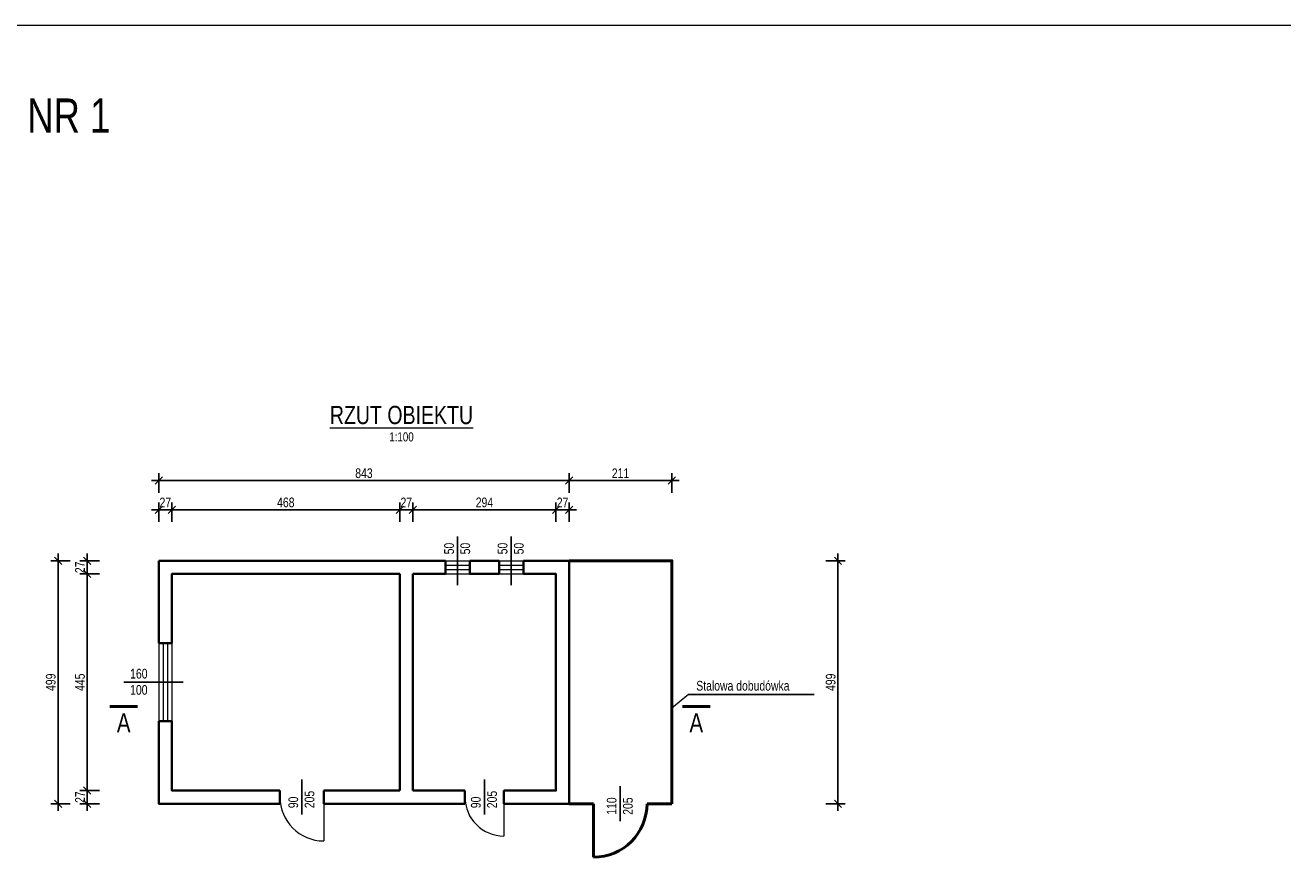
# Model space of a CAD drawing. Header units: centimetres. Extents: x 502252 to 521735, y 143877 to 163494.
# Tile 8 of 10: x 503622 to 506206, y 161757 to 163494. Entities that reach past the tile are written whole.
import ezdxf
from ezdxf.enums import TextEntityAlignment as Align

# ---------------------------------------------------------------- set-up
doc = ezdxf.new("R2010")
doc.units = ezdxf.units.CM
doc.header["$LTSCALE"] = 100
for name, color, linetype, lineweight in [('0.50', 3, 'Continuous', 50), ('00RamTab-T', 2, 'Continuous', 35), ('1_Ściany przekrój', 2, 'Continuous', 35), ('2_Stolarka', 6, 'Continuous', 18), ('3_Opisy', 4, 'Continuous', 15), ('4_Wymiary', 1, 'Continuous', 13)]:
    doc.layers.add(name, color=color, linetype=linetype, lineweight=lineweight)
doc.styles.add('CDMSTYLE', font='CDMSIMPL', dxfattribs={"width": 0.8, "bigfont": 'CDMBIGPL'})
doc.dimstyles.new('CDM-CM100CM', dxfattribs={"dimscale": 10, "dimtxt": 2, "dimasz": 1.5, "dimexe": 1.5, "dimexo": 0, "dimgap": 0.5, "dimtad": 1, "dimdec": 0, "dimrnd": 0.1, "dimzin": 9, "dimtxsty": 'CDMSTYLE', "dimblk": 'OBLIQUE', "dimcen": 2.5, "dimdle": 1.5, "dimclrd": 9, "dimclre": 9, "dimadec": 1, "dimazin": 2, "dimtfac": 1, "dimtdec": 0, "dimtix": 1, "dimtmove": 1, "dimatfit": 3, "dimldrblk": 'DOT', "dimfxlon": 1, "dimtvp": 1, "dimtolj": 1, "dimtzin": 0, "dimlwd": 25, "dimlwe": 25, "dimarcsym": 0})

# ---------------------------------------------------------------- blocks, each defined once
blk = doc.blocks.new('_OBLIQUE')
at = {"color": 0, "linetype": 'ByBlock'}
blk.add_line((-0.5, -0.5), (0.5, 0.5), dxfattribs=at)
blk = doc.blocks.new('*D6643')
at = {"layer": '4_Wymiary', "color": 9, "lineweight": 25}
for p, q in [((503896.6, 162473.6), (503896.6, 162513.6)), ((503923.6, 162473.6), (503923.6, 162513.6)), ((503881.6, 162498.6), (503938.6, 162498.6)), ((503896.6, 162498.6), (503881.6, 162498.6)), ((503923.6, 162498.6), (503938.6, 162498.6))]:
    blk.add_line(p, q, dxfattribs=at)
at = {"layer": 'Defpoints', "color": 0}
for p in [(503923.6, 162498.6), (503896.6, 162309), (503923.6, 162309)]:
    blk.add_point(p, dxfattribs=at)
at = {"layer": '4_Wymiary', "color": 9, "linetype": 'ByBlock', "lineweight": 25, "xscale": 15, "yscale": 15, "zscale": 15}
blk.add_blockref('_OBLIQUE', (503896.6, 162498.6), dxfattribs=at)
at = {"layer": '4_Wymiary', "color": 9, "linetype": 'ByBlock', "lineweight": 25, "xscale": 15, "yscale": 15, "zscale": 15, "rotation": 180}
blk.add_blockref('_OBLIQUE', (503923.6, 162498.6), dxfattribs=at)
at = {"layer": '4_Wymiary', "color": 0, "insert": (503910.1, 162513.6), "char_height": 20, "attachment_point": 5, "style": 'CDMSTYLE'}
blk.add_mtext('\\A1;27', dxfattribs=at)
blk = doc.blocks.new('_DOT')
at = {"color": 0, "linetype": 'ByBlock'}
blk.add_line((-0.5, 0), (-1, 0), dxfattribs=at)
at = {"color": 0, "linetype": 'ByBlock', "const_width": 0.5}
blk.add_lwpolyline([(-0.25, 0, 1), (0.25, 0, 1)], format="xyb", close=True, dxfattribs=at)
blk = doc.blocks.new('*D6644')
at = {"layer": '4_Wymiary', "color": 9, "lineweight": 25}
for p, q in [((503923.6, 162473.6), (503923.6, 162513.6)), ((504391.6, 162473.6), (504391.6, 162513.6)), ((503908.6, 162498.6), (504406.6, 162498.6))]:
    blk.add_line(p, q, dxfattribs=at)
at = {"layer": 'Defpoints', "color": 0}
for p in [(504391.6, 162498.6), (504391.6, 162366.8), (503923.6, 162309)]:
    blk.add_point(p, dxfattribs=at)
at = {"layer": '4_Wymiary', "color": 9, "linetype": 'ByBlock', "lineweight": 25, "xscale": 15, "yscale": 15, "zscale": 15, "rotation": 180}
blk.add_blockref('_OBLIQUE', (503923.6, 162498.6), dxfattribs=at)
at = {"layer": '4_Wymiary', "color": 9, "linetype": 'ByBlock', "lineweight": 25, "xscale": 15, "yscale": 15, "zscale": 15}
blk.add_blockref('_OBLIQUE', (504391.6, 162498.6), dxfattribs=at)
at = {"layer": '4_Wymiary', "color": 0, "insert": (504157.6, 162513.6), "char_height": 20, "attachment_point": 5, "style": 'CDMSTYLE'}
blk.add_mtext('\\A1;468', dxfattribs=at)
blk = doc.blocks.new('*D6645')
at = {"layer": '4_Wymiary', "color": 9, "lineweight": 25}
for p, q in [((504391.6, 162473.6), (504391.6, 162513.6)), ((504418.6, 162473.6), (504418.6, 162513.6)), ((504376.6, 162498.6), (504433.6, 162498.6)), ((504391.6, 162498.6), (504376.6, 162498.6)), ((504418.6, 162498.6), (504433.6, 162498.6))]:
    blk.add_line(p, q, dxfattribs=at)
at = {"layer": 'Defpoints', "color": 0}
for p in [(504418.6, 162498.6), (504391.6, 162366.8), (504418.6, 162366.8)]:
    blk.add_point(p, dxfattribs=at)
at = {"layer": '4_Wymiary', "color": 9, "linetype": 'ByBlock', "lineweight": 25, "xscale": 15, "yscale": 15, "zscale": 15}
blk.add_blockref('_OBLIQUE', (504391.6, 162498.6), dxfattribs=at)
at = {"layer": '4_Wymiary', "color": 9, "linetype": 'ByBlock', "lineweight": 25, "xscale": 15, "yscale": 15, "zscale": 15, "rotation": 180}
blk.add_blockref('_OBLIQUE', (504418.6, 162498.6), dxfattribs=at)
at = {"layer": '4_Wymiary', "color": 0, "insert": (504405.1, 162513.6), "char_height": 20, "attachment_point": 5, "style": 'CDMSTYLE'}
blk.add_mtext('\\A1;27', dxfattribs=at)
blk = doc.blocks.new('*D6646')
at = {"layer": '4_Wymiary', "color": 9, "lineweight": 25}
for p, q in [((504418.6, 162473.6), (504418.6, 162513.6)), ((504712.6, 162473.6), (504712.6, 162513.6)), ((504403.6, 162498.6), (504727.6, 162498.6))]:
    blk.add_line(p, q, dxfattribs=at)
at = {"layer": 'Defpoints', "color": 0}
for p in [(504712.6, 162498.6), (504418.6, 162366.8), (504712.6, 162366.8)]:
    blk.add_point(p, dxfattribs=at)
at = {"layer": '4_Wymiary', "color": 9, "linetype": 'ByBlock', "lineweight": 25, "xscale": 15, "yscale": 15, "zscale": 15, "rotation": 180}
blk.add_blockref('_OBLIQUE', (504418.6, 162498.6), dxfattribs=at)
at = {"layer": '4_Wymiary', "color": 9, "linetype": 'ByBlock', "lineweight": 25, "xscale": 15, "yscale": 15, "zscale": 15}
blk.add_blockref('_OBLIQUE', (504712.6, 162498.6), dxfattribs=at)
at = {"layer": '4_Wymiary', "color": 0, "insert": (504565.6, 162513.6), "char_height": 20, "attachment_point": 5, "style": 'CDMSTYLE'}
blk.add_mtext('\\A1;294', dxfattribs=at)
blk = doc.blocks.new('*D6647')
at = {"layer": '4_Wymiary', "color": 9, "lineweight": 25}
for p, q in [((504712.6, 162473.6), (504712.6, 162513.6)), ((504739.6, 162473.6), (504739.6, 162513.6)), ((504697.6, 162498.6), (504754.6, 162498.6)), ((504712.6, 162498.6), (504697.6, 162498.6)), ((504739.6, 162498.6), (504754.6, 162498.6))]:
    blk.add_line(p, q, dxfattribs=at)
at = {"layer": 'Defpoints', "color": 0}
for p in [(504739.6, 162498.6), (504712.6, 162366.8), (504739.6, 162366.8)]:
    blk.add_point(p, dxfattribs=at)
at = {"layer": '4_Wymiary', "color": 9, "linetype": 'ByBlock', "lineweight": 25, "xscale": 15, "yscale": 15, "zscale": 15}
blk.add_blockref('_OBLIQUE', (504712.6, 162498.6), dxfattribs=at)
at = {"layer": '4_Wymiary', "color": 9, "linetype": 'ByBlock', "lineweight": 25, "xscale": 15, "yscale": 15, "zscale": 15, "rotation": 180}
blk.add_blockref('_OBLIQUE', (504739.6, 162498.6), dxfattribs=at)
at = {"layer": '4_Wymiary', "color": 0, "insert": (504726.1, 162513.6), "char_height": 20, "attachment_point": 5, "style": 'CDMSTYLE'}
blk.add_mtext('\\A1;27', dxfattribs=at)
blk = doc.blocks.new('*D6648')
at = {"layer": '4_Wymiary', "color": 9, "lineweight": 25}
for p, q in [((504739.6, 162533.6), (504739.6, 162573.6)), ((504950.6, 162533.6), (504950.6, 162573.6)), ((504724.6, 162558.6), (504965.6, 162558.6))]:
    blk.add_line(p, q, dxfattribs=at)
at = {"layer": 'Defpoints', "color": 0}
for p in [(504950.6, 162558.6), (504739.6, 162366.8), (504950.6, 162366.8)]:
    blk.add_point(p, dxfattribs=at)
at = {"layer": '4_Wymiary', "color": 9, "linetype": 'ByBlock', "lineweight": 25, "xscale": 15, "yscale": 15, "zscale": 15, "rotation": 180}
blk.add_blockref('_OBLIQUE', (504739.6, 162558.6), dxfattribs=at)
at = {"layer": '4_Wymiary', "color": 9, "linetype": 'ByBlock', "lineweight": 25, "xscale": 15, "yscale": 15, "zscale": 15}
blk.add_blockref('_OBLIQUE', (504950.6, 162558.6), dxfattribs=at)
at = {"layer": '4_Wymiary', "color": 0, "insert": (504845.1, 162573.6), "char_height": 20, "attachment_point": 5, "style": 'CDMSTYLE'}
blk.add_mtext('\\A1;211', dxfattribs=at)
blk = doc.blocks.new('*D6649')
at = {"layer": '4_Wymiary', "color": 9, "lineweight": 25}
for p, q in [((503896.6, 162533.6), (503896.6, 162573.6)), ((504739.6, 162533.6), (504739.6, 162573.6)), ((503881.6, 162558.6), (504754.6, 162558.6))]:
    blk.add_line(p, q, dxfattribs=at)
at = {"layer": 'Defpoints', "color": 0}
for p in [(504739.6, 162558.6), (503896.6, 162309), (504739.6, 162309)]:
    blk.add_point(p, dxfattribs=at)
at = {"layer": '4_Wymiary', "color": 9, "linetype": 'ByBlock', "lineweight": 25, "xscale": 15, "yscale": 15, "zscale": 15, "rotation": 180}
blk.add_blockref('_OBLIQUE', (503896.6, 162558.6), dxfattribs=at)
at = {"layer": '4_Wymiary', "color": 9, "linetype": 'ByBlock', "lineweight": 25, "xscale": 15, "yscale": 15, "zscale": 15}
blk.add_blockref('_OBLIQUE', (504739.6, 162558.6), dxfattribs=at)
at = {"layer": '4_Wymiary', "color": 0, "insert": (504318.1, 162573.6), "char_height": 20, "attachment_point": 5, "style": 'CDMSTYLE'}
blk.add_mtext('\\A1;843', dxfattribs=at)
blk = doc.blocks.new('*D6650')
at = {"layer": '4_Wymiary', "color": 9, "lineweight": 25}
for p, q in [((505291.9, 162408.8), (505291.9, 161879.8)), ((505266.9, 162393.8), (505306.9, 162393.8)), ((505266.9, 161894.8), (505306.9, 161894.8))]:
    blk.add_line(p, q, dxfattribs=at)
at = {"layer": 'Defpoints', "color": 0}
for p in [(504950.6, 162393.8), (504950.6, 161894.8), (505291.9, 161894.8)]:
    blk.add_point(p, dxfattribs=at)
at = {"layer": '4_Wymiary', "color": 9, "linetype": 'ByBlock', "lineweight": 25, "xscale": 15, "yscale": 15, "zscale": 15}
for p, rotation in [((505291.9, 162393.8), 90), ((505291.9, 161894.8), 270)]:
    blk.add_blockref('_OBLIQUE', p, dxfattribs=dict(at, rotation=rotation))
at = {"layer": '4_Wymiary', "color": 0, "insert": (505276.9, 162144.3), "char_height": 20, "attachment_point": 5, "rotation": 90, "style": 'CDMSTYLE'}
blk.add_mtext('\\A1;499', dxfattribs=at)
blk = doc.blocks.new('*D6651')
at = {"layer": '4_Wymiary', "color": 9, "lineweight": 25}
for p, q in [((503749.8, 162408.8), (503749.8, 162351.8)), ((503749.8, 162393.8), (503749.8, 162408.8)), ((503774.8, 162393.8), (503734.8, 162393.8)), ((503774.8, 162366.8), (503734.8, 162366.8)), ((503749.8, 162366.8), (503749.8, 162351.8))]:
    blk.add_line(p, q, dxfattribs=at)
at = {"layer": 'Defpoints', "color": 0}
for p in [(504013.4, 162393.8), (503749.8, 162366.8), (504013.4, 162366.8)]:
    blk.add_point(p, dxfattribs=at)
at = {"layer": '4_Wymiary', "color": 9, "linetype": 'ByBlock', "lineweight": 25, "xscale": 15, "yscale": 15, "zscale": 15}
for p, rotation in [((503749.8, 162393.8), 270), ((503749.8, 162366.8), 90)]:
    blk.add_blockref('_OBLIQUE', p, dxfattribs=dict(at, rotation=rotation))
at = {"layer": '4_Wymiary', "color": 0, "insert": (503734.8, 162380.3), "char_height": 20, "attachment_point": 5, "rotation": 90, "style": 'CDMSTYLE'}
blk.add_mtext('\\A1;27', dxfattribs=at)
blk = doc.blocks.new('*D6652')
at = {"layer": '4_Wymiary', "color": 9, "lineweight": 25}
for p, q in [((503749.8, 162381.8), (503749.8, 161906.8)), ((503774.8, 162366.8), (503734.8, 162366.8)), ((503774.8, 161921.8), (503734.8, 161921.8))]:
    blk.add_line(p, q, dxfattribs=at)
at = {"layer": 'Defpoints', "color": 0}
for p in [(504013.4, 162366.8), (503749.8, 161921.8), (503923.6, 161921.8)]:
    blk.add_point(p, dxfattribs=at)
at = {"layer": '4_Wymiary', "color": 9, "linetype": 'ByBlock', "lineweight": 25, "xscale": 15, "yscale": 15, "zscale": 15}
for p, rotation in [((503749.8, 162366.8), 90), ((503749.8, 161921.8), 270)]:
    blk.add_blockref('_OBLIQUE', p, dxfattribs=dict(at, rotation=rotation))
at = {"layer": '4_Wymiary', "color": 0, "insert": (503734.8, 162144.3), "char_height": 20, "attachment_point": 5, "rotation": 90, "style": 'CDMSTYLE'}
blk.add_mtext('\\A1;445', dxfattribs=at)
blk = doc.blocks.new('*D6653')
at = {"layer": '4_Wymiary', "color": 9, "lineweight": 25}
for p, q in [((503774.8, 161921.8), (503734.8, 161921.8)), ((503749.8, 161936.8), (503749.8, 161879.8)), ((503749.8, 161921.8), (503749.8, 161936.8)), ((503774.8, 161894.8), (503734.8, 161894.8)), ((503749.8, 161894.8), (503749.8, 161879.8))]:
    blk.add_line(p, q, dxfattribs=at)
at = {"layer": 'Defpoints', "color": 0}
for p in [(503923.6, 161921.8), (503749.8, 161894.8), (503923.6, 161894.8)]:
    blk.add_point(p, dxfattribs=at)
at = {"layer": '4_Wymiary', "color": 9, "linetype": 'ByBlock', "lineweight": 25, "xscale": 15, "yscale": 15, "zscale": 15}
for p, rotation in [((503749.8, 161921.8), 270), ((503749.8, 161894.8), 90)]:
    blk.add_blockref('_OBLIQUE', p, dxfattribs=dict(at, rotation=rotation))
at = {"layer": '4_Wymiary', "color": 0, "insert": (503734.8, 161908.3), "char_height": 20, "attachment_point": 5, "rotation": 90, "style": 'CDMSTYLE'}
blk.add_mtext('\\A1;27', dxfattribs=at)
blk = doc.blocks.new('*D6654')
at = {"layer": '4_Wymiary', "color": 9, "lineweight": 25}
for p, q in [((503689.8, 162408.8), (503689.8, 161879.8)), ((503714.8, 162393.8), (503674.8, 162393.8)), ((503714.8, 161894.8), (503674.8, 161894.8))]:
    blk.add_line(p, q, dxfattribs=at)
at = {"layer": 'Defpoints', "color": 0}
for p in [(504013.4, 162393.8), (503689.8, 161894.8), (503923.6, 161894.8)]:
    blk.add_point(p, dxfattribs=at)
at = {"layer": '4_Wymiary', "color": 9, "linetype": 'ByBlock', "lineweight": 25, "xscale": 15, "yscale": 15, "zscale": 15}
for p, rotation in [((503689.8, 162393.8), 90), ((503689.8, 161894.8), 270)]:
    blk.add_blockref('_OBLIQUE', p, dxfattribs=dict(at, rotation=rotation))
at = {"layer": '4_Wymiary', "color": 0, "insert": (503674.8, 162144.3), "char_height": 20, "attachment_point": 5, "rotation": 90, "style": 'CDMSTYLE'}
blk.add_mtext('\\A1;499', dxfattribs=at)

msp = doc.modelspace()

# ---------------------------------------------------------------- linework, layer by layer
at = {"layer": '0.50'}
for p, q in [((504739.6, 161894.8), (504789.6, 161894.8)), ((504789.6, 161894.8), (504789.6, 161784.8)), ((504950.6, 161894.8), (504899.6, 161894.8))]:
    msp.add_line(p, q, dxfattribs=at)
for points in [[(504739.6, 162393.8), (504950.6, 162393.8), (504950.6, 161894.8)], [(503796.4, 162094.3), (503852.7, 162094.3)], [(504972.7, 162094.3), (505029, 162094.3)]]:
    msp.add_lwpolyline(points, dxfattribs=at)
msp.add_arc((504789.6, 161894.8), 110, 270, 0, dxfattribs=at)
at = {"layer": '1_Ściany przekrój'}
for p, q in [((504485.6, 162366.8), (504485.6, 162393.8)), ((504535.6, 162366.8), (504535.6, 162393.8)), ((504595.6, 162366.8), (504595.6, 162393.8)), ((504645.6, 162366.8), (504645.6, 162393.8)), ((504391.6, 162366.8), (504391.6, 161921.8)), ((504418.6, 162366.8), (504418.6, 161921.8)), ((503923.6, 162224.3), (503896.6, 162224.3)), ((503923.6, 162064.3), (503896.6, 162064.3)), ((504145.6, 161921.8), (504145.6, 161894.8)), ((504235.6, 161921.8), (504235.6, 161894.8)), ((504525.6, 161921.8), (504525.6, 161894.8)), ((504605.6, 161921.8), (504605.6, 161894.8))]:
    msp.add_line(p, q, dxfattribs=at)
for points in [[(503896.6, 162393.8), (503896.6, 162224.3)], [(504485.6, 162393.8), (503896.6, 162393.8)], [(504595.6, 162393.8), (504535.6, 162393.8)], [(504605.6, 161894.8), (504739.6, 161894.8), (504739.6, 162393.8), (504645.6, 162393.8)], [(503923.6, 162224.3), (503923.6, 162366.8), (504391.6, 162366.8)], [(504418.6, 162366.8), (504485.6, 162366.8)], [(504535.6, 162366.8), (504595.6, 162366.8)], [(504645.6, 162366.8), (504712.6, 162366.8), (504712.6, 161921.8), (504605.6, 161921.8)], [(503896.6, 162064.3), (503896.6, 161894.8), (504145.6, 161894.8)], [(504145.6, 161921.8), (503923.6, 161921.8), (503923.6, 162064.3)], [(504391.6, 161921.8), (504235.6, 161921.8)], [(504525.6, 161921.8), (504418.6, 161921.8)], [(504235.6, 161894.8), (504525.6, 161894.8)]]:
    msp.add_lwpolyline(points, dxfattribs=at)
at = {"layer": '2_Stolarka'}
for p, q in [((504485.6, 162393.8), (504535.6, 162393.8)), ((504485.6, 162384.8), (504535.6, 162384.8)), ((504595.6, 162393.8), (504645.6, 162393.8)), ((504595.6, 162384.8), (504645.6, 162384.8)), ((504485.6, 162375.8), (504535.6, 162375.8)), ((504485.6, 162366.8), (504535.6, 162366.8)), ((504595.6, 162375.8), (504645.6, 162375.8)), ((504595.6, 162366.8), (504645.6, 162366.8)), ((503896.6, 162224.3), (503896.6, 162064.3)), ((503905.6, 162224.3), (503905.6, 162064.3)), ((503914.6, 162224.3), (503914.6, 162064.3)), ((503923.6, 162224.3), (503923.6, 162064.3)), ((504235.6, 161908.3), (504235.6, 161818.3)), ((504605.6, 161908.3), (504605.6, 161828.3))]:
    msp.add_line(p, q, dxfattribs=at)
for centre, radius in [((504235.6, 161908.3), 90), ((504605.6, 161908.3), 80)]:
    msp.add_arc(centre, radius, 180, 270, dxfattribs=at)
at = {"layer": '3_Opisy', "lineweight": 25}
for p, q in [((504510.6, 162443.8), (504510.6, 162343.8)), ((504620.6, 162443.8), (504620.6, 162343.8)), ((503946.6, 162144.3), (503824.6, 162144.3)), ((504190.6, 161944.3), (504190.6, 161872.3)), ((504565.6, 161944.3), (504565.6, 161872.3)), ((504844.6, 161930.8), (504844.6, 161858.8))]:
    msp.add_line(p, q, dxfattribs=at)
at = {"layer": '3_Opisy'}
msp.add_line((504984.7, 162119.1), (504950.6, 162091.3), dxfattribs=at)
at = {"layer": '3_Opisy', "lineweight": 25}
msp.add_lwpolyline([(505242.7, 162119.1), (504984.7, 162119.1)], dxfattribs=at)
at = {"layer": '4_Wymiary'}
msp.add_lwpolyline([(502251.5, 163494.1), (510160, 163494.1), (510160, 157910.6), (502251.5, 157910.6)], close=True, dxfattribs=at)

# ---------------------------------------------------------------- texts
at = {"layer": '0.50', "lineweight": 0, "style": 'CDMSTYLE', "width": 0.8}
for p in [(503824.6, 162061), (505000.8, 162061)]:
    msp.add_text('A', height=39.4, dxfattribs=at).set_placement(p, align=Align.MIDDLE_CENTER)
at = {"layer": '00RamTab-T', "color": 4, "linetype": 'Continuous', "lineweight": 0, "style": 'CDMSTYLE', "width": 0.8}
msp.add_text('%%URZUT OBIEKTU', height=37.5, dxfattribs=at).set_placement((504395.2, 162693.3), align=Align.MIDDLE_CENTER)
at = {"layer": '00RamTab-T', "color": 2, "linetype": 'Continuous', "lineweight": 0, "style": 'CDMSTYLE', "width": 0.8}
msp.add_text('1:100', height=18.75, dxfattribs=at).set_placement((504395.2, 162648.3), align=Align.MIDDLE_CENTER)
at = {"layer": '3_Opisy', "lineweight": 25, "attachment_point": 1, "style": 'CDMSTYLE'}
for s, width, insert, char_height in [('\\A1;BUDYNEK NR 1', 796.305, (503243.6, 163343.5), 70), ('\\A1;Stalowa dobudówka', 454.402, (505000.8, 162147.1), 20)]:
    msp.add_mtext_dynamic_manual_height_columns(s, width=width, gutter_width=525, heights=[0], dxfattribs=dict(at, insert=insert, char_height=char_height))
at = {"layer": '3_Opisy', "lineweight": 25, "char_height": 20, "width": 239.361, "attachment_point": 7, "style": 'CDMSTYLE'}
for s, insert, rotation in [('50\\P50', (504536.5, 162407), 89.9608), ('50\\P50', (504646.5, 162407), 89.9608), ('160\\P100', (503837.8, 162118.3), 359.9608), ('90\\P205', (504216.5, 161885.5), 89.9608), ('90\\P205', (504591.5, 161885.5), 89.9608), ('110\\P205', (504870.5, 161872), 89.9608)]:
    msp.add_mtext(s, dxfattribs=dict(at, insert=insert, rotation=rotation))

# ---------------------------------------------------------------- dimensions: what is measured, and where the dimension line sits
at = {"layer": '4_Wymiary'}
for base, p1, p2, picture, middle in [((504739.6, 162558.6), (503896.6, 162309), (504739.6, 162309), '*D6649', (504318.1, 162573.6)), ((504950.6, 162558.6), (504739.6, 162366.8), (504950.6, 162366.8), '*D6648', (504845.1, 162573.6)), ((503923.6, 162498.6), (503896.6, 162309), (503923.6, 162309), '*D6643', (503910.1, 162513.6)), ((504391.6, 162498.6), (503923.6, 162309), (504391.6, 162366.8), '*D6644', (504157.6, 162513.6)), ((504418.6, 162498.6), (504391.6, 162366.8), (504418.6, 162366.8), '*D6645', (504405.1, 162513.6)), ((504712.6, 162498.6), (504418.6, 162366.8), (504712.6, 162366.8), '*D6646', (504565.6, 162513.6)), ((504739.6, 162498.6), (504712.6, 162366.8), (504739.6, 162366.8), '*D6647', (504726.1, 162513.6))]:
    dim = msp.add_linear_dim(base=base, p1=p1, p2=p2, dimstyle='CDM-CM100CM', dxfattribs=at)
    dim.commit()
    dim.dimension.update_dxf_attribs({"geometry": picture, "text_midpoint": middle})
for base, p1, p2, picture, middle in [((503689.8, 161894.8), (504013.4, 162393.8), (503923.6, 161894.8), '*D6654', (503674.8, 162144.3)), ((503749.8, 162366.8), (504013.4, 162393.8), (504013.4, 162366.8), '*D6651', (503734.8, 162380.3)), ((505291.9, 161894.8), (504950.6, 162393.8), (504950.6, 161894.8), '*D6650', (505276.9, 162144.3)), ((503749.8, 161921.8), (504013.4, 162366.8), (503923.6, 161921.8), '*D6652', (503734.8, 162144.3)), ((503749.8, 161894.8), (503923.6, 161921.8), (503923.6, 161894.8), '*D6653', (503734.8, 161908.3))]:
    dim = msp.add_linear_dim(base=base, p1=p1, p2=p2, angle=90, dimstyle='CDM-CM100CM', dxfattribs=at)
    dim.commit()
    dim.dimension.update_dxf_attribs({"geometry": picture, "text_midpoint": middle})

doc.saveas('drawing.dxf')
